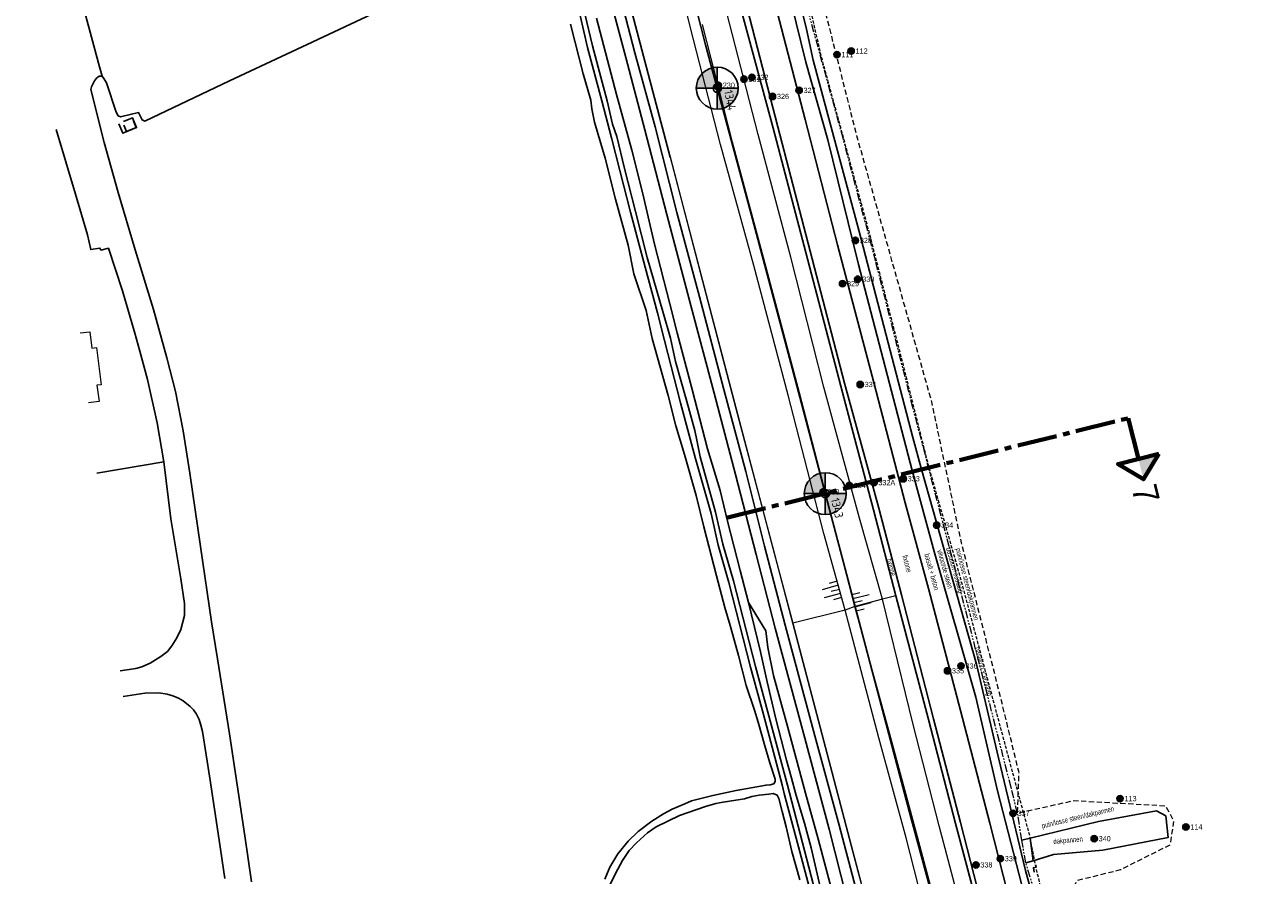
# Model space of a CAD drawing. Header units: metres. Extents: x 62183 to 64287, y 386037 to 390061.
# Tile 24 of 38: x 62442 to 62737, y 388363 to 388565. Entities that reach past the tile are written whole.
import ezdxf
from ezdxf.enums import TextEntityAlignment as Align

# ---------------------------------------------------------------- set-up
doc = ezdxf.new("R2010")
doc.units = ezdxf.units.M
for name, pattern in [('CENTER2', [28.575, 19.05, -3.175, 3.175, -3.175]), ('HIDDEN', [0.375, 0.25, -0.125]), ('PHANTOM2', [1.25, 0.625, -0.125, 0.125, -0.125, 0.125, -0.125])]:
    doc.linetypes.add(name, pattern=pattern)
doc.layers.get('0').update_dxf_attribs({"linetype": 'CONTINUOUS'})
for name, color, linetype in [('0 @ 0.5', 7, 'CONTINUOUS'), ('0 @ 1', 7, 'CONTINUOUS'), ('0 @ 5', 7, 'CONTINUOUS'), ('BS-BINNENKRUINLIJN-KPN', 253, 'CONTINUOUS'), ('BS-INSTEEK-SLOOT-KPN', 253, 'CONTINUOUS'), ('BS-OVERIG-KPN', 253, 'CONTINUOUS'), ('BS-SCHEIDINGSLIJN-TALUDBEKL', 253, 'CONTINUOUS'), ('BS-TEENSCHOT', 198, 'CONTINUOUS'), ('BS-VLAKAFSLUITING', 253, 'CONTINUOUS'), ('BS-WATERLIJN-KPN', 253, 'CONTINUOUS')]:
    doc.layers.add(name, color=color, linetype=linetype)
for name, color, linetype, lineweight in [('BS-BEBOUWING', 253, 'CONTINUOUS', 0), ('BS-Boorpunten', 253, 'CONTINUOUS', 25), ('BS-Boorpuntnummer', 253, 'CONTINUOUS', 25), ('BS-Dijkpaal', 2, 'CONTINUOUS', 25), ('BS-Dijkpaalnr', 6, 'CONTINUOUS', 25), ('BS-KANT-KREUKELBERM', 35, 'PHANTOM2', 0), ('BS-KRUINLIJN', 253, 'CONTINUOUS', 0), ('BS-OVERIGE-TEKSTEN', 253, 'CONTINUOUS', 0), ('BS-RASTER', 253, 'RASTER', 0), ('BS-TEENLIJN', 11, 'CONTINUOUS', 0), ('BS-TEENSCHOT-GECONSTRUEERD', 1, 'HIDDEN', 13), ('BS-TUSSENBERM', 253, 'CONTINUOUS', 0), ('BS-ZANDLIJN', 2, 'HIDDEN', 20), ('Plts-Dwarsprofiel', 5, 'CENTER2', 70)]:
    doc.layers.add(name, color=color, linetype=linetype, lineweight=lineweight)
doc.layers.add('THEORETISCHE_NULLIJN', color=125, linetype='CONTINUOUS', plot=False)
doc.styles.add('ISO', font='isocp.shx', dxfattribs={"height": 2.5})
doc.styles.add('StagCAD', font='StagCAD.ttf')
doc.linetypes.add('RASTER', pattern='A,3,-2,[200,RASTER,S=0.75,R=0,X=0,Y=0],-2,3', length=10)

# ---------------------------------------------------------------- blocks, each defined once
blk = doc.blocks.new('dijkpaal')
at = {"layer": 'BS-Dijkpaal'}
h = blk.add_hatch(color=256, dxfattribs=at)
h.paths.add_polyline_path([(0, 0), (0, 1, 0.414214), (-1, 0)])
h.paths.add_polyline_path([(1, 0), (0, 0), (0, -1, 0.414214)])
for p, q in [((0, -1), (0, 1)), ((-1, 0), (1, 0))]:
    blk.add_line(p, q, dxfattribs=at)
blk.add_circle((0, 0), 1, dxfattribs=at)
blk = doc.blocks.new('*U709')
at = {"layer": '0 @ 0.5', "xscale": 0.5, "yscale": 0.5, "zscale": 0.5}
blk.add_blockref('dijkpaal', (62632.553, 388453.444), dxfattribs=at)
at = {"layer": '0 @ 1'}
blk.add_blockref('dijkpaal', (62632.553, 388453.444), dxfattribs=at)
at = {"layer": '0 @ 5', "xscale": 5, "yscale": 5, "zscale": 5}
blk.add_blockref('dijkpaal', (62632.553, 388453.444), dxfattribs=at)
blk = doc.blocks.new('*U710')
at = {"layer": '0 @ 0.5', "xscale": 0.5, "yscale": 0.5, "zscale": 0.5}
blk.add_blockref('dijkpaal', (62606.814, 388550.078), dxfattribs=at)
at = {"layer": '0 @ 1'}
blk.add_blockref('dijkpaal', (62606.814, 388550.078), dxfattribs=at)
at = {"layer": '0 @ 5', "xscale": 5, "yscale": 5, "zscale": 5}
blk.add_blockref('dijkpaal', (62606.814, 388550.078), dxfattribs=at)
blk = doc.blocks.new('S03')
at = {"color": 0}
for p, q in [((-2.01, 0), (-2.01, -2.01)), ((-1, 0), (-1, -4.01)), ((0, 0), (0, -2.01)), ((1, 0), (1, -4.01)), ((2.01, 0), (2.01, -2.01))]:
    blk.add_line(p, q, dxfattribs=at)
blk = doc.blocks.new('S04')
at = {"color": 0}
for p, q in [((-1, 0), (-1, 4.01)), ((1, 0), (1, 4.01)), ((-2.01, 0), (-2.01, 2.01)), ((0, 0), (0, 2.01)), ((2.01, 0), (2.01, 2.01))]:
    blk.add_line(p, q, dxfattribs=at)
blk = doc.blocks.new('punt-boring')
at = {"layer": 'BS-Boorpunten'}
h = blk.add_hatch(color=8, dxfattribs=at)
h.dxf.hatch_style = 1
h.paths.add_polyline_path([(0.01, 1), (-0.87, -0.49), (0.86, -0.51)])
h = blk.add_hatch(color=1, dxfattribs=at)
h.dxf.hatch_style = 1
h.paths.add_polyline_path([(0.01, 1), (-0.87, -0.49), (0.86, -0.51)])
at = {"layer": 'BS-Boorpunten', "color": 8}
blk.add_lwpolyline([(0.01, 1), (-0.87, -0.49), (0.86, -0.51)], close=True, dxfattribs=at)
at = {"layer": 'BS-Boorpunten', "color": 1}
blk.add_lwpolyline([(0.01, 1), (-0.87, -0.49), (0.86, -0.51)], close=True, dxfattribs=at)
at = {"layer": 'BS-Boorpunten', "color": 8}
blk.add_circle((0, 0), 1, dxfattribs=at)
at = {"layer": 'BS-Boorpunten', "color": 1}
blk.add_circle((0, 0), 1, dxfattribs=at)
blk = doc.blocks.new('*U271', base_point=(62635.322, 388558.067))
at = {"layer": 'BS-Boorpunten', "xscale": 1.499999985, "yscale": 1.499999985, "zscale": 1.499999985}
blk.add_blockref('punt-boring', (62635.322, 388558.067), dxfattribs=at)
at = {"layer": 'BS-Boorpuntnummer', "linetype": 'ByBlock', "insert": (62637.442, 388558.067), "char_height": 2.5, "attachment_point": 4}
blk.add_mtext('111', dxfattribs=at)
blk = doc.blocks.new('*U272', base_point=(62638.704, 388558.912))
at = {"layer": 'BS-Boorpunten', "xscale": 1.499999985, "yscale": 1.499999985, "zscale": 1.499999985}
blk.add_blockref('punt-boring', (62638.704, 388558.912), dxfattribs=at)
at = {"layer": 'BS-Boorpuntnummer', "linetype": 'ByBlock', "insert": (62640.824, 388558.912), "char_height": 2.5, "attachment_point": 4}
blk.add_mtext('112', dxfattribs=at)
blk = doc.blocks.new('*U273', base_point=(62702.758, 388380.763))
at = {"layer": 'BS-Boorpunten', "xscale": 1.499999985, "yscale": 1.499999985, "zscale": 1.499999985}
blk.add_blockref('punt-boring', (62702.758, 388380.763), dxfattribs=at)
at = {"layer": 'BS-Boorpuntnummer', "linetype": 'ByBlock', "insert": (62704.878, 388380.763), "char_height": 2.5, "attachment_point": 4}
blk.add_mtext('113', dxfattribs=at)
blk = doc.blocks.new('*U274', base_point=(62718.434, 388374.028))
at = {"layer": 'BS-Boorpunten', "xscale": 1.499999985, "yscale": 1.499999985, "zscale": 1.499999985}
blk.add_blockref('punt-boring', (62718.434, 388374.028), dxfattribs=at)
at = {"layer": 'BS-Boorpuntnummer', "linetype": 'ByBlock', "insert": (62720.554, 388374.028), "char_height": 2.5, "attachment_point": 4}
blk.add_mtext('114', dxfattribs=at)
blk = doc.blocks.new('*U333', base_point=(62607.08, 388550.763))
at = {"layer": 'BS-Boorpunten', "xscale": 1.499999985, "yscale": 1.499999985, "zscale": 1.499999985}
blk.add_blockref('punt-boring', (62607.08, 388550.763), dxfattribs=at)
at = {"layer": 'BS-Boorpuntnummer', "linetype": 'ByBlock', "insert": (62609.2, 388550.763), "char_height": 2.5, "attachment_point": 4}
blk.add_mtext('230', dxfattribs=at)
blk = doc.blocks.new('*U334', base_point=(62613.182, 388552.226))
at = {"layer": 'BS-Boorpunten', "xscale": 1.499999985, "yscale": 1.499999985, "zscale": 1.499999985}
blk.add_blockref('punt-boring', (62613.182, 388552.226), dxfattribs=at)
at = {"layer": 'BS-Boorpuntnummer', "linetype": 'ByBlock', "insert": (62615.302, 388552.226), "char_height": 2.5, "attachment_point": 4}
blk.add_mtext('231', dxfattribs=at)
blk = doc.blocks.new('*U335', base_point=(62615.072, 388552.641))
at = {"layer": 'BS-Boorpunten', "xscale": 1.499999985, "yscale": 1.499999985, "zscale": 1.499999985}
blk.add_blockref('punt-boring', (62615.072, 388552.641), dxfattribs=at)
at = {"layer": 'BS-Boorpuntnummer', "linetype": 'ByBlock', "insert": (62617.192, 388552.641), "char_height": 2.5, "attachment_point": 4}
blk.add_mtext('232', dxfattribs=at)
blk = doc.blocks.new('*U336', base_point=(62632.003, 388453.83))
at = {"layer": 'BS-Boorpunten', "xscale": 1.499999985, "yscale": 1.499999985, "zscale": 1.499999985}
blk.add_blockref('punt-boring', (62632.003, 388453.83), dxfattribs=at)
at = {"layer": 'BS-Boorpuntnummer', "linetype": 'ByBlock', "insert": (62634.123, 388453.83), "char_height": 2.5, "attachment_point": 4}
blk.add_mtext('233', dxfattribs=at)
blk = doc.blocks.new('*U337', base_point=(62638.277, 388455.378))
at = {"layer": 'BS-Boorpunten', "xscale": 1.499999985, "yscale": 1.499999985, "zscale": 1.499999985}
blk.add_blockref('punt-boring', (62638.277, 388455.378), dxfattribs=at)
at = {"layer": 'BS-Boorpuntnummer', "linetype": 'ByBlock', "insert": (62640.397, 388455.378), "char_height": 2.5, "attachment_point": 4}
blk.add_mtext('234', dxfattribs=at)
blk = doc.blocks.new('*U519', base_point=(62619.979, 388548.094))
at = {"layer": 'BS-Boorpunten', "xscale": 1.499999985, "yscale": 1.499999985, "zscale": 1.499999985}
blk.add_blockref('punt-boring', (62619.979, 388548.094), dxfattribs=at)
at = {"layer": 'BS-Boorpuntnummer', "linetype": 'ByBlock', "insert": (62622.099, 388548.094), "char_height": 2.5, "attachment_point": 4}
blk.add_mtext('326', dxfattribs=at)
blk = doc.blocks.new('*U520', base_point=(62626.316, 388549.54))
at = {"layer": 'BS-Boorpunten', "xscale": 1.499999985, "yscale": 1.499999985, "zscale": 1.499999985}
blk.add_blockref('punt-boring', (62626.316, 388549.54), dxfattribs=at)
at = {"layer": 'BS-Boorpuntnummer', "linetype": 'ByBlock', "insert": (62628.436, 388549.54), "char_height": 2.5, "attachment_point": 4}
blk.add_mtext('327', dxfattribs=at)
blk = doc.blocks.new('*U521', base_point=(62639.729, 388513.776))
at = {"layer": 'BS-Boorpunten', "xscale": 1.499999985, "yscale": 1.499999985, "zscale": 1.499999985}
blk.add_blockref('punt-boring', (62639.729, 388513.776), dxfattribs=at)
at = {"layer": 'BS-Boorpuntnummer', "linetype": 'ByBlock', "insert": (62641.849, 388513.776), "char_height": 2.5, "attachment_point": 4}
blk.add_mtext('328', dxfattribs=at)
blk = doc.blocks.new('*U522', base_point=(62636.658, 388503.488))
at = {"layer": 'BS-Boorpunten', "xscale": 1.499999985, "yscale": 1.499999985, "zscale": 1.499999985}
blk.add_blockref('punt-boring', (62636.658, 388503.488), dxfattribs=at)
at = {"layer": 'BS-Boorpuntnummer', "linetype": 'ByBlock', "insert": (62638.778, 388503.488), "char_height": 2.5, "attachment_point": 4}
blk.add_mtext('329', dxfattribs=at)
blk = doc.blocks.new('*U523', base_point=(62640.286, 388504.541))
at = {"layer": 'BS-Boorpunten', "xscale": 1.499999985, "yscale": 1.499999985, "zscale": 1.499999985}
blk.add_blockref('punt-boring', (62640.286, 388504.541), dxfattribs=at)
at = {"layer": 'BS-Boorpuntnummer', "linetype": 'ByBlock', "insert": (62642.406, 388504.541), "char_height": 2.5, "attachment_point": 4}
blk.add_mtext('330', dxfattribs=at)
blk = doc.blocks.new('*U524', base_point=(62640.867, 388479.451))
at = {"layer": 'BS-Boorpunten', "xscale": 1.499999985, "yscale": 1.499999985, "zscale": 1.499999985}
blk.add_blockref('punt-boring', (62640.867, 388479.451), dxfattribs=at)
at = {"layer": 'BS-Boorpuntnummer', "linetype": 'ByBlock', "insert": (62642.987, 388479.451), "char_height": 2.5, "attachment_point": 4}
blk.add_mtext('331', dxfattribs=at)
blk = doc.blocks.new('*U525', base_point=(62644.122, 388456.05))
at = {"layer": 'BS-Boorpunten', "xscale": 1.499999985, "yscale": 1.499999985, "zscale": 1.499999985}
blk.add_blockref('punt-boring', (62644.122, 388456.05), dxfattribs=at)
at = {"layer": 'BS-Boorpuntnummer', "linetype": 'ByBlock', "insert": (62646.242, 388456.05), "char_height": 2.5, "attachment_point": 4}
blk.add_mtext('332', dxfattribs=at)
blk = doc.blocks.new('*U526', base_point=(62644.122, 388456.05))
at = {"layer": 'BS-Boorpunten', "xscale": 1.499999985, "yscale": 1.499999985, "zscale": 1.499999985}
blk.add_blockref('punt-boring', (62644.122, 388456.05), dxfattribs=at)
at = {"layer": 'BS-Boorpuntnummer', "linetype": 'ByBlock', "insert": (62646.242, 388456.05), "char_height": 2.5, "attachment_point": 4}
blk.add_mtext('332A', dxfattribs=at)
blk = doc.blocks.new('*U527', base_point=(62651.109, 388456.987))
at = {"layer": 'BS-Boorpunten', "xscale": 1.499999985, "yscale": 1.499999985, "zscale": 1.499999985}
blk.add_blockref('punt-boring', (62651.109, 388456.987), dxfattribs=at)
at = {"layer": 'BS-Boorpuntnummer', "linetype": 'ByBlock', "insert": (62653.229, 388456.987), "char_height": 2.5, "attachment_point": 4}
blk.add_mtext('333', dxfattribs=at)
blk = doc.blocks.new('*U528', base_point=(62659.067, 388445.945))
at = {"layer": 'BS-Boorpunten', "xscale": 1.499999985, "yscale": 1.499999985, "zscale": 1.499999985}
blk.add_blockref('punt-boring', (62659.067, 388445.945), dxfattribs=at)
at = {"layer": 'BS-Boorpuntnummer', "linetype": 'ByBlock', "insert": (62661.187, 388445.945), "char_height": 2.5, "attachment_point": 4}
blk.add_mtext('334', dxfattribs=at)
blk = doc.blocks.new('*U529', base_point=(62661.662, 388411.224))
at = {"layer": 'BS-Boorpunten', "xscale": 1.499999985, "yscale": 1.499999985, "zscale": 1.499999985}
blk.add_blockref('punt-boring', (62661.662, 388411.224), dxfattribs=at)
at = {"layer": 'BS-Boorpuntnummer', "linetype": 'ByBlock', "insert": (62663.782, 388411.224), "char_height": 2.5, "attachment_point": 4}
blk.add_mtext('335', dxfattribs=at)
blk = doc.blocks.new('*U530', base_point=(62664.88, 388412.381))
at = {"layer": 'BS-Boorpunten', "xscale": 1.499999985, "yscale": 1.499999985, "zscale": 1.499999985}
blk.add_blockref('punt-boring', (62664.88, 388412.381), dxfattribs=at)
at = {"layer": 'BS-Boorpuntnummer', "linetype": 'ByBlock', "insert": (62667, 388412.381), "char_height": 2.5, "attachment_point": 4}
blk.add_mtext('336', dxfattribs=at)
blk = doc.blocks.new('*U531', base_point=(62677.277, 388377.271))
at = {"layer": 'BS-Boorpunten', "xscale": 1.499999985, "yscale": 1.499999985, "zscale": 1.499999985}
blk.add_blockref('punt-boring', (62677.277, 388377.271), dxfattribs=at)
at = {"layer": 'BS-Boorpuntnummer', "linetype": 'ByBlock', "insert": (62679.397, 388377.271), "char_height": 2.5, "attachment_point": 4}
blk.add_mtext('337', dxfattribs=at)
blk = doc.blocks.new('*U532', base_point=(62668.425, 388364.978))
at = {"layer": 'BS-Boorpunten', "xscale": 1.499999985, "yscale": 1.499999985, "zscale": 1.499999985}
blk.add_blockref('punt-boring', (62668.425, 388364.978), dxfattribs=at)
at = {"layer": 'BS-Boorpuntnummer', "linetype": 'ByBlock', "insert": (62670.545, 388364.978), "char_height": 2.5, "attachment_point": 4}
blk.add_mtext('338', dxfattribs=at)
blk = doc.blocks.new('*U533', base_point=(62674.238, 388366.453))
at = {"layer": 'BS-Boorpunten', "xscale": 1.499999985, "yscale": 1.499999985, "zscale": 1.499999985}
blk.add_blockref('punt-boring', (62674.238, 388366.453), dxfattribs=at)
at = {"layer": 'BS-Boorpuntnummer', "linetype": 'ByBlock', "insert": (62676.358, 388366.453), "char_height": 2.5, "attachment_point": 4}
blk.add_mtext('339', dxfattribs=at)
blk = doc.blocks.new('*U534', base_point=(62696.603, 388371.218))
at = {"layer": 'BS-Boorpunten', "xscale": 1.499999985, "yscale": 1.499999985, "zscale": 1.499999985}
blk.add_blockref('punt-boring', (62696.603, 388371.218), dxfattribs=at)
at = {"layer": 'BS-Boorpuntnummer', "linetype": 'ByBlock', "insert": (62698.723, 388371.218), "char_height": 2.5, "attachment_point": 4}
blk.add_mtext('340', dxfattribs=at)
blk = doc.blocks.new('A$C58CE76E8')
at = {"layer": 'BS-Boorpunten', "xscale": 0.5, "yscale": 0.5, "zscale": 0.5}
for name, p in [('*U271', (62635.322, 388558.067)), ('*U272', (62638.704, 388558.912)), ('*U334', (62613.182, 388552.226)), ('*U335', (62615.072, 388552.641)), ('*U333', (62607.08, 388550.763)), ('*U520', (62626.316, 388549.54)), ('*U519', (62619.979, 388548.094)), ('*U521', (62639.729, 388513.776)), ('*U523', (62640.286, 388504.541)), ('*U522', (62636.658, 388503.488)), ('*U524', (62640.867, 388479.451)), ('*U337', (62638.277, 388455.378)), ('*U525', (62644.122, 388456.05)), ('*U526', (62644.122, 388456.05)), ('*U527', (62651.109, 388456.987)), ('*U336', (62632.003, 388453.83)), ('*U528', (62659.067, 388445.945)), ('*U529', (62661.662, 388411.224)), ('*U530', (62664.88, 388412.381)), ('*U273', (62702.758, 388380.763)), ('*U531', (62677.277, 388377.271)), ('*U274', (62718.434, 388374.028)), ('*U534', (62696.603, 388371.218)), ('*U533', (62674.238, 388366.453)), ('*U532', (62668.425, 388364.978))]:
    blk.add_blockref(name, p, dxfattribs=at)
at = {"layer": 'BS-Boorpunten', "color": 253, "xscale": 0.5, "yscale": 0.5, "zscale": 0.5}
for name, p in [('*U271', (62635.322, 388558.067)), ('*U271', (62635.322, 388558.067)), ('*U271', (62635.322, 388558.067)), ('*U272', (62638.704, 388558.912)), ('*U272', (62638.704, 388558.912)), ('*U272', (62638.704, 388558.912)), ('*U334', (62613.182, 388552.226)), ('*U334', (62613.182, 388552.226)), ('*U334', (62613.182, 388552.226)), ('*U335', (62615.072, 388552.641)), ('*U335', (62615.072, 388552.641)), ('*U335', (62615.072, 388552.641)), ('*U333', (62607.08, 388550.763)), ('*U333', (62607.08, 388550.763)), ('*U333', (62607.08, 388550.763)), ('*U520', (62626.316, 388549.54)), ('*U520', (62626.316, 388549.54)), ('*U520', (62626.316, 388549.54)), ('*U519', (62619.979, 388548.094)), ('*U519', (62619.979, 388548.094)), ('*U519', (62619.979, 388548.094)), ('*U521', (62639.729, 388513.776)), ('*U521', (62639.729, 388513.776)), ('*U521', (62639.729, 388513.776)), ('*U523', (62640.286, 388504.541)), ('*U523', (62640.286, 388504.541)), ('*U523', (62640.286, 388504.541)), ('*U522', (62636.658, 388503.488)), ('*U522', (62636.658, 388503.488)), ('*U522', (62636.658, 388503.488)), ('*U524', (62640.867, 388479.451)), ('*U524', (62640.867, 388479.451)), ('*U524', (62640.867, 388479.451)), ('*U337', (62638.277, 388455.378)), ('*U337', (62638.277, 388455.378)), ('*U337', (62638.277, 388455.378)), ('*U525', (62644.122, 388456.05)), ('*U526', (62644.122, 388456.05)), ('*U525', (62644.122, 388456.05)), ('*U526', (62644.122, 388456.05)), ('*U525', (62644.122, 388456.05)), ('*U526', (62644.122, 388456.05)), ('*U527', (62651.109, 388456.987)), ('*U527', (62651.109, 388456.987)), ('*U527', (62651.109, 388456.987)), ('*U336', (62632.003, 388453.83)), ('*U336', (62632.003, 388453.83)), ('*U336', (62632.003, 388453.83)), ('*U528', (62659.067, 388445.945)), ('*U528', (62659.067, 388445.945)), ('*U528', (62659.067, 388445.945)), ('*U529', (62661.662, 388411.224)), ('*U529', (62661.662, 388411.224)), ('*U529', (62661.662, 388411.224)), ('*U530', (62664.88, 388412.381)), ('*U530', (62664.88, 388412.381)), ('*U530', (62664.88, 388412.381)), ('*U273', (62702.758, 388380.763)), ('*U273', (62702.758, 388380.763)), ('*U273', (62702.758, 388380.763)), ('*U531', (62677.277, 388377.271)), ('*U531', (62677.277, 388377.271)), ('*U531', (62677.277, 388377.271)), ('*U274', (62718.434, 388374.028)), ('*U274', (62718.434, 388374.028)), ('*U274', (62718.434, 388374.028)), ('*U534', (62696.603, 388371.218)), ('*U534', (62696.603, 388371.218)), ('*U534', (62696.603, 388371.218)), ('*U533', (62674.238, 388366.453)), ('*U533', (62674.238, 388366.453)), ('*U533', (62674.238, 388366.453)), ('*U532', (62668.425, 388364.978)), ('*U532', (62668.425, 388364.978)), ('*U532', (62668.425, 388364.978))]:
    blk.add_blockref(name, p, dxfattribs=at)
at = {"layer": 'BS-Boorpuntnummer', "color": 8, "xscale": 0.7499999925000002, "yscale": 0.7499999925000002, "zscale": 0.7499999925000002}
for p in [(62635.322, 388558.067), (62638.704, 388558.912), (62613.182, 388552.226), (62615.072, 388552.641), (62607.08, 388550.763), (62626.316, 388549.54), (62619.979, 388548.094), (62639.729, 388513.776), (62640.286, 388504.541), (62636.658, 388503.488), (62640.867, 388479.451), (62638.277, 388455.378), (62644.122, 388456.05), (62644.122, 388456.05), (62651.109, 388456.987), (62632.003, 388453.83), (62659.067, 388445.945), (62661.662, 388411.224), (62664.88, 388412.381), (62702.758, 388380.763), (62677.277, 388377.271), (62718.434, 388374.028), (62696.603, 388371.218), (62674.238, 388366.453), (62668.425, 388364.978)]:
    blk.add_blockref('punt-boring', p, dxfattribs=at)
at = {"layer": 'BS-Boorpuntnummer', "color": 8, "char_height": 1.25, "attachment_point": 4}
for s, insert in [('111', (62636.382, 388558.067)), ('112', (62639.764, 388558.912)), ('231', (62614.242, 388552.226)), ('232', (62616.132, 388552.641)), ('230', (62608.14, 388550.763)), ('327', (62627.376, 388549.54)), ('326', (62621.039, 388548.094)), ('328', (62640.789, 388513.776)), ('330', (62641.346, 388504.541)), ('329', (62637.718, 388503.488)), ('331', (62641.927, 388479.451)), ('234', (62639.337, 388455.378)), ('332A', (62645.182, 388456.05)), ('332', (62645.182, 388456.05)), ('333', (62652.169, 388456.987)), ('233', (62633.063, 388453.83)), ('334', (62660.127, 388445.945)), ('335', (62662.722, 388411.224)), ('336', (62665.94, 388412.381)), ('113', (62703.818, 388380.763)), ('337', (62678.337, 388377.271)), ('114', (62719.494, 388374.028)), ('340', (62697.663, 388371.218)), ('339', (62675.298, 388366.453)), ('338', (62669.485, 388364.978))]:
    blk.add_mtext(s, dxfattribs=dict(at, insert=insert))

msp = doc.modelspace()

# ---------------------------------------------------------------- linework, layer by layer
at = {"layer": 'BS-BEBOUWING'}
msp.add_lwpolyline([(62455.11, 388491.74), (62457.37, 388492.04), (62457.89, 388488.15), (62458.93, 388488.28), (62460.1, 388479.41), (62459.07, 388479.27), (62459.58, 388475.38), (62457.08, 388475.05)], dxfattribs=at)
at = {"layer": 'BS-BINNENKRUINLIJN-KPN'}
msp.add_lwpolyline([(62614.25, 388427.52), (62618.35, 388420.73), (62618.85, 388416.77), (62620.19, 388410.13), (62623.6, 388397.73), (62627.83, 388382.06), (62630.92, 388370.91), (62633.97, 388359.54), (62636.21, 388350.84), (62638.29, 388342.47), (62640.89, 388333.49), (62642.31, 388327.72)], dxfattribs=at)
at = {"layer": 'BS-INSTEEK-SLOOT-KPN'}
for points in [[(62580.01, 388361.61), (62581.25, 388364.47), (62583.15, 388367.65), (62585.63, 388370.61), (62587.98, 388372.93), (62591.23, 388375.38), (62594.03, 388377.15), (62596.04, 388378.28), (62599.07, 388379.52), (62600.72, 388380.23), (62605.77, 388381.53), (62611.31, 388382.72), (62618.44, 388384.01), (62619.42, 388384.09), (62620.26, 388384.29), (62620.65, 388384.85), (62620.65, 388385.37), (62619.35, 388389.28), (62618.14, 388393.36), (62616.58, 388399.03), (62615.68, 388401.82), (62613.73, 388407.72), (62611.88, 388414.89), (62610.82, 388418.62), (62609.88, 388422.01), (62608.61, 388426.28), (62606.66, 388433.88), (62603.59, 388445.52), (62601.82, 388453), (62599.05, 388462.77), (62596.94, 388469.61), (62595.16, 388476.82), (62591.32, 388490.4), (62589.87, 388497.09), (62586.94, 388505.86), (62585.6, 388512.67), (62582.56, 388523.61), (62580.16, 388533.36), (62577.56, 388541.93), (62576.96, 388545.14), (62576.67, 388547.22), (62574.89, 388553.51), (62571.88, 388565.36)], [(62578.02, 388566.78), (62582.82, 388548.56), (62586.48, 388535.31), (62589.09, 388524.88), (62591.89, 388512.88), (62595.56, 388498.7), (62597.29, 388491.77), (62600.82, 388478.29), (62604.5, 388464.1), (62607.5, 388454.18), (62609.23, 388446.91), (62612.31, 388435.12), (62614.25, 388427.52), (62617.08, 388415.76), (62618.72, 388408.61), (62620.79, 388399.79), (62623.28, 388389.95), (62624.44, 388385.96), (62625.63, 388381.51), (62627.56, 388374.9), (62629.18, 388369.04), (62631.77, 388357.7)], [(62626.46, 388361.42), (62624.55, 388368.2), (62623.21, 388374.08), (62622.28, 388377.68), (62621.48, 388380.78), (62621.11, 388381.61), (62620.17, 388382), (62619.1, 388381.84), (62616.84, 388381.59), (62615.04, 388381.27), (62613.32, 388380.72), (62609.72, 388380.16), (62608.2, 388379.94), (62606.44, 388379.61), (62604.01, 388378.92), (62601.92, 388378.15), (62597.84, 388376.73), (62592.23, 388374.04), (62590.18, 388372.61), (62587.6, 388370.22), (62585.86, 388368.39), (62584.25, 388366.04), (62582.6, 388362.95), (62580.98, 388359.69)]]:
    msp.add_lwpolyline(points, dxfattribs=at)
at = {"layer": 'BS-KANT-KREUKELBERM', "ltscale": 3}
msp.add_lwpolyline([(62748.42, 388172.76), (62733.23, 388183.9), (62724.75, 388195.58), (62720.11, 388205.62), (62721.13, 388205.76), (62717, 388225.55), (62711.17, 388250.16), (62705.46, 388268.34), (62703.2, 388276.06), (62701.87, 388285.1), (62693.91, 388318.28), (62684.61, 388351.25), (62680.32, 388365.46), (62679.36, 388370.88), (62678.34, 388377.27), (62676.81, 388383.44), (62671.17, 388405.51), (62662.07, 388440.84), (62653.4, 388474), (62644.57, 388508.74), (62636.79, 388538.12), (62627.21, 388573.02)], dxfattribs=at)
at = {"layer": 'BS-KRUINLIJN'}
for points in [[(62770.17, 388127.7), (62741.9, 388145.53), (62730.54, 388152.23), (62714.48, 388166.16), (62713.31, 388167.78), (62701.75, 388184.35), (62696.35, 388198.82), (62690.56, 388221.83), (62683.53, 388248.68), (62677.09, 388273.25), (62667.81, 388308.21), (62659.63, 388340.91), (62651.83, 388371.46), (62645.27, 388395.28), (62637.27, 388425.72), (62632.24, 388443.92), (62623.72, 388476.89), (62615.56, 388507.79), (62607.57, 388536.63), (62600.44, 388564.42), (62594.72, 388587.76)], [(62771.63, 388130.47), (62744.3, 388146.77), (62732.02, 388154.58), (62716.66, 388168.04), (62715.68, 388169.48), (62704.83, 388185.52), (62699.68, 388199.83), (62693.69, 388222.17), (62686.63, 388249.58), (62680.03, 388273.75), (62671.03, 388309.23), (62662.61, 388341.29), (62654.52, 388371.64), (62647.91, 388396.16), (62639.58, 388426.58), (62634.73, 388445.35), (62626.38, 388477.48), (62618.15, 388508.5), (62610.48, 388537.2), (62603.3, 388565.25)]]:
    msp.add_lwpolyline(points, dxfattribs=at)
at = {"layer": 'BS-OVERIG-KPN'}
for points in [[(62465.02, 388543.29), (62469, 388544.27), (62469.84, 388542.49), (62470.51, 388542.24), (62490.63, 388551.85), (62509.17, 388560.49), (62525.93, 388568.33), (62539.12, 388574.8), (62536.3, 388581.13), (62532.65, 388588.59), (62524.9, 388603.03), (62524.1, 388604.89), (62523.74, 388605.78), (62523.71, 388606.77), (62524.02, 388607.63), (62534.45, 388612.82), (62536.1, 388613.63), (62546.39, 388618.53), (62542.97, 388625.97), (62537.73, 388637.73), (62532.79, 388649.41), (62527.26, 388660.83), (62518.29, 388676.93)], [(62441.88, 388603.87), (62445.57, 388591.24), (62450.01, 388576.03), (62454.75, 388573.52), (62459.65, 388555.15), (62460.33, 388552.93), (62459.57, 388552.94), (62458.95, 388552.42), (62458.49, 388551.84), (62457.81, 388550.4), (62457.62, 388549.74)], [(62647.88, 388328.48), (62646.23, 388335.06), (62643.03, 388346.83), (62640.16, 388358.16), (62635.83, 388374.47), (62630.09, 388395.74), (62623.01, 388422.09), (62618.11, 388440.92), (62613.64, 388458.73), (62608.36, 388478.27), (62602.56, 388500.37), (62597.16, 388520.47), (62592.01, 388540.84), (62587.22, 388558.46), (62581.78, 388579.36)], [(62645.36, 388328.14), (62643.76, 388334.38), (62640.6, 388346.1), (62637.59, 388357.18), (62633.44, 388373.46), (62627.68, 388395.15), (62620.6, 388421.4), (62616.09, 388438.98), (62611.15, 388458.04), (62606.09, 388477.38), (62600.22, 388499.45), (62594.78, 388519.93), (62589.57, 388540.16), (62585.04, 388557.38), (62579.44, 388578.57)], [(62465.02, 388543.29), (62464.71, 388543.26), (62464.12, 388543.48), (62463.64, 388544.35), (62461.32, 388551.36), (62460.71, 388552.34), (62460.33, 388552.93)], [(62495.86, 388360.96), (62494.26, 388371.92), (62490.68, 388396.19), (62487.81, 388414.1), (62486.38, 388422.91), (62483.74, 388440.89), (62481.16, 388458.35), (62479.57, 388468.42), (62477.75, 388477.82), (62475.74, 388485.83), (62472.56, 388497.32), (62468.17, 388511.53), (62464.16, 388525.24), (62460.76, 388537.09), (62457.62, 388549.74)], [(62465.43, 388542.12), (62467.53, 388543.01), (62468.51, 388540.69), (62465.25, 388539.31), (62464.27, 388541.59)], [(62467.81, 388542.19), (62468.41, 388540.68), (62466.09, 388539.75), (62465.48, 388541.26)], [(62464.61, 388411.21), (62468.32, 388411.78), (62469.79, 388412.17), (62471.78, 388413.09), (62474.32, 388414.61), (62475.85, 388415.86), (62476.91, 388417.22), (62478.13, 388419.08), (62479.08, 388421.07), (62479.89, 388424.42), (62479.92, 388427.29), (62479.07, 388433.18), (62476.69, 388447.45), (62474.98, 388461.06), (62473.44, 388470.33), (62471.1, 388480.67), (62469.3, 388487.38), (62468.06, 388491.67), (62465.15, 388501.78), (62461.82, 388511.91), (62460, 388511.48), (62459.79, 388511.97), (62457.6, 388511.61), (62456.84, 388515.11), (62453.95, 388524.81), (62449.39, 388540.21)], [(62474.98, 388461.06), (62459.05, 388458.34)], [(62489.53, 388361.73), (62488.21, 388370.9), (62485.93, 388385.66), (62484.21, 388396.75), (62483.85, 388398.26), (62483.41, 388399.62), (62482.8, 388400.86), (62482.05, 388401.95), (62481.3, 388402.76), (62479.57, 388404.04), (62478.46, 388404.68), (62477.18, 388405.24), (62475.77, 388405.69), (62473.82, 388405.97), (62470.5, 388405.91), (62465.33, 388405.14)]]:
    msp.add_lwpolyline(points, dxfattribs=at)
at = {"layer": 'BS-RASTER', "flags": 128}
for points in [[(62726.67, 388146.31), (62722.16, 388149.94), (62715.62, 388155.68), (62708.28, 388163.23), (62698.95, 388174.9), (62690.74, 388188.21), (62684.02, 388202.22), (62678.51, 388218.62), (62671.41, 388245.48), (62663.99, 388273.59), (62655.78, 388304.79), (62647.25, 388337.37), (62638.71, 388369.72), (62633, 388391.43), (62624.85, 388422.61), (62620.11, 388440.45), (62611.36, 388473.69), (62603.29, 388504.28), (62595.66, 388533.6), (62587.8, 388563.42), (62581.55, 388587.13), (62576.39, 388606.81), (62570.3, 388625.79), (62562.93, 388645.22), (62554.53, 388664.55), (62545.4, 388682.56), (62535.1, 388700.8), (62525.11, 388716.65), (62508.66, 388741.23), (62494.26, 388762.55), (62485.3, 388775.62)], [(62736.85, 388162.54), (62726.69, 388171.02), (62718.64, 388181.33), (62712.24, 388192.79), (62708.68, 388203.25), (62703.16, 388224.36), (62695.92, 388252), (62688.72, 388279.45), (62680.25, 388311.5), (62671.87, 388343.83), (62663.62, 388374.88), (62657.15, 388399.62), (62649.39, 388429.09), (62646.17, 388428.27), (62639.58, 388426.58), (62637.27, 388425.72), (62624.83, 388422.6)]]:
    msp.add_lwpolyline(points, dxfattribs=at)
at = {"layer": 'BS-SCHEIDINGSLIJN-TALUDBEKL'}
for points in [[(62595.64, 388533.59), (62587.78, 388563.42), (62581.53, 388587.12), (62576.37, 388606.8), (62570.28, 388625.78), (62562.91, 388645.21), (62554.51, 388664.54), (62545.39, 388682.55), (62535.08, 388700.79), (62525.09, 388716.64), (62508.64, 388741.22), (62494.25, 388762.53), (62485.28, 388775.61), (62481.71, 388780.95), (62476.28, 388788.18), (62476.19, 388790.6), (62482.65, 388782.44), (62487.35, 388777.07), (62504.9, 388756.54), (62516.22, 388743.95), (62526.25, 388732.58), (62533.32, 388724.46), (62542.24, 388714.11)], [(62721.85, 388205.93), (62719.84, 388213.37), (62715.04, 388232.26), (62708.34, 388257.76), (62699.49, 388291.96), (62690.74, 388325.38), (62680.25, 388363.66), (62673.78, 388390.49), (62668.59, 388412.8), (62655.41, 388459.51), (62653.44, 388466.84), (62640.62, 388515.93), (62629.69, 388556.77), (62628.09, 388564.15), (62621.17, 388592.36), (62616.02, 388612.27), (62604.16, 388654.44), (62600.24, 388670.04), (62596.46, 388685.27)], [(62810.51, 388135.01), (62777.8, 388153.84), (62752.21, 388168.77), (62747.62, 388171.55), (62747.52, 388171.61), (62744.47, 388173.86), (62732.93, 388183.47), (62725, 388193.82), (62723.98, 388195.55), (62719.66, 388205.48), (62714.85, 388224.37), (62708.15, 388249.86), (62699.31, 388284.07), (62690.56, 388317.49), (62681.91, 388350.28), (62673.6, 388382.6), (62668.41, 388404.91), (62658.47, 388439.68), (62653.25, 388458.95), (62640.44, 388508.04), (62633.17, 388537.73), (62627.91, 388556.26), (62620.99, 388584.47)], [(62612.54, 388568.76), (62620.11, 388540.56), (62627.91, 388510.92), (62636.26, 388479.06), (62644.04, 388449.6), (62649.39, 388429.09), (62657.13, 388399.61), (62663.6, 388374.87), (62671.85, 388343.82), (62680.23, 388311.49), (62688.7, 388279.45), (62695.9, 388251.99), (62703.14, 388224.36), (62708.66, 388203.24), (62712.22, 388192.78), (62718.62, 388181.32), (62723.49, 388175.08), (62726.67, 388171.01), (62736.83, 388162.53), (62739.92, 388160.48), (62771.33, 388142.14), (62802.26, 388124.12)], [(62803.33, 388125.32), (62771.87, 388143.61), (62746.55, 388158.42), (62740.76, 388161.49), (62737.5, 388163.22), (62727.43, 388171.66), (62719.41, 388182.19), (62713.19, 388192.75), (62709.63, 388203.6), (62703.88, 388224.51), (62696.73, 388252.28), (62689.06, 388283.56), (62680.63, 388313.62), (62672.69, 388344.07), (62664.76, 388375.12), (62658.36, 388399.8), (62650.68, 388429.36), (62645.3, 388449.96), (62637.13, 388479.75), (62628.94, 388511.2), (62621.26, 388540.85), (62613.95, 388569.1)], [(62808.82, 388132.22), (62776.17, 388151.02), (62750.49, 388166.01), (62745.59, 388168.44), (62742.19, 388170.95), (62730.25, 388180.9), (62721.82, 388191.89), (62715.94, 388204.5), (62710.41, 388225.89), (62703.33, 388253.32), (62696.08, 388280.62), (62688.1, 388311.91), (62679.17, 388345.58), (62671.75, 388374.89), (62664.79, 388401.8), (62657.14, 388430.82), (62651.54, 388451.22), (62643.74, 388481.43), (62635.46, 388512.73), (62627.79, 388542.58), (62620.62, 388570.1)], [(62681.35, 388371.36), (62697.6, 388375.3), (62711.41, 388377.86), (62713.68, 388376.67), (62714.24, 388371.52), (62698.64, 388368.46), (62686.93, 388367.43), (62682.03, 388365.97)], [(62679.36, 388370.88), (62681.35, 388371.36)], [(62682.03, 388365.97), (62680.32, 388365.46)]]:
    msp.add_lwpolyline(points, dxfattribs=at)
at = {"layer": 'BS-TEENLIJN'}
msp.add_lwpolyline([(62595.64, 388533.59), (62603.27, 388504.27), (62611.34, 388473.69), (62620.09, 388440.44), (62624.83, 388422.6), (62632.98, 388391.43), (62638.69, 388369.71), (62647.23, 388337.36), (62650.39, 388328.55), (62656.58, 388304.69), (62664.73, 388273.79), (62672.03, 388245.95), (62678.41, 388221.12), (62684.2, 388202.86), (62691.28, 388188.52), (62699.81, 388174.66), (62708.65, 388163.48), (62716.02, 388156.1), (62722.55, 388150.35), (62726.98, 388146.81), (62732.96, 388141.74), (62744.73, 388132.4)], dxfattribs=at)
at = {"layer": 'BS-TEENSCHOT'}
msp.add_lwpolyline([(62682.31, 388363.24), (62682.12, 388364.29), (62682.74, 388364.43), (62682.59, 388364.97)], dxfattribs=at)
at = {"layer": 'BS-TEENSCHOT-GECONSTRUEERD', "ltscale": 3, "flags": 128}
msp.add_lwpolyline([(62724.37, 388206.54), (62717.87, 388228.52), (62707.38, 388266.96), (62704.21, 388280.12), (62695.24, 388315.48), (62686.78, 388347.69), (62682.75, 388364.34), (62681.25, 388371.97), (62672.9, 388402.96), (62664.79, 388433.31), (62657.19, 388459.98), (62651.15, 388484.04), (62643.18, 388515.16), (62631.7, 388557.33), (62628.37, 388571.74), (62622.46, 388596), (62614.92, 388625.13), (62606.96, 388655.45), (62602.44, 388671.91), (62597.55, 388683.5), (62588.6, 388697.98), (62585.3, 388703.13), (62579.7, 388712.37), (62565.84, 388733.14), (62555.71, 388749.1), (62529.34, 388784.95), (62527.24, 388788.09), (62518.92, 388800.46), (62500.14, 388831.94), (62496.35, 388837.71), (62497.83, 388838.68), (62477.82, 388871.1)], dxfattribs=at)
at = {"layer": 'BS-TUSSENBERM'}
msp.add_lwpolyline([(62775.32, 388137.04), (62748.1, 388152.93), (62735.5, 388160.22), (62721.19, 388172.69), (62720.85, 388173.18), (62710.72, 388187.72), (62705.11, 388201.71), (62699.63, 388223.57), (62692.1, 388251.04), (62685.54, 388278.67), (62676.72, 388310.73), (62668, 388342.78), (62659.71, 388374.3), (62653.48, 388398.46), (62646.17, 388428.27), (62640.67, 388447.57), (62632.2, 388478.83), (62624.34, 388509.79), (62616.58, 388539.04), (62609.02, 388568.31)], dxfattribs=at)
at = {"layer": 'BS-VLAKAFSLUITING'}
msp.add_lwpolyline([(62682.03, 388365.97), (62681.35, 388371.36)], dxfattribs=at)
at = {"layer": 'BS-WATERLIJN-KPN'}
for points in [[(62629.69, 388356.17), (62626.46, 388368.1), (62622.76, 388381.97), (62622.29, 388384.07), (62617.86, 388400.81), (62614.73, 388412.12), (62609.54, 388432.28), (62607.07, 388441.16), (62605.34, 388448.69), (62601.54, 388462.04), (62598.06, 388475.06), (62594.22, 388489.95), (62592.6, 388496.56), (62589.1, 388509.46), (62586.15, 388520.54), (62583.64, 388530.47), (62581.59, 388538.21), (62579.34, 388547.04), (62575.88, 388559.77), (62574.14, 388567.41)], [(62575.25, 388567.8), (62577.08, 388560.12), (62579.1, 388552.69), (62580.57, 388547.09), (62581.89, 388541.51), (62582.92, 388538.58), (62584.72, 388530.91), (62587.31, 388520.66), (62590.16, 388509.74), (62593.85, 388496.89), (62595.65, 388490.5), (62596.89, 388484.96), (62599.58, 388475.41), (62601.46, 388468.53), (62601.94, 388466.22), (62602.77, 388462.24), (62606.37, 388449.01), (62608.15, 388441.41), (62610.68, 388432.65), (62615.94, 388412.27), (62618.9, 388401.34), (62623.54, 388383.96), (62627.57, 388368.41), (62630.66, 388356.51)]]:
    msp.add_lwpolyline(points, dxfattribs=at)
at = {"layer": 'BS-ZANDLIJN', "ltscale": 5, "flags": 128}
msp.add_lwpolyline([(63499.08, 387299.63), (63500.1, 387306.8), (63500.27, 387307.99), (63492.93, 387317.11), (63485.31, 387320.31), (63475.04, 387320.46), (63462.1, 387310.5), (63453.76, 387302.52), (63440.93, 387303.78), (63439.29, 387311.75), (63425.01, 387338.69), (63416.67, 387354.76), (63402.28, 387380.84), (63385.28, 387406.49), (63374.18, 387421.66), (63362.49, 387439.23), (63353.78, 387446.19), (63334.9, 387474.97), (63319.09, 387498.52), (63302.14, 387523.17), (63290.16, 387543.28), (63284.12, 387557.03), (63269.4, 387580.68), (63253.34, 387604.89), (63262.31, 387614.97), (63262.18, 387620.97), (63256.2, 387625.51), (63237.06, 387626.56), (63224.06, 387644.56), (63216.36, 387654.02), (63197.93, 387680.66), (63184.85, 387699.77), (63185.17, 387703.51), (63161.21, 387737.38), (63146.38, 387762.17), (63132.37, 387780.02), (63135.45, 387789.41), (63133.35, 387803.78), (63124.99, 387813.96), (63116.28, 387808.33), (63105.35, 387823.92), (63110.55, 387828.03), (63104.78, 387835.02), (63099.89, 387831.82), (63092.83, 387846.72), (63082.81, 387855.9), (63064.07, 387885.9), (63046.82, 387909.75), (63026.5, 387938.73), (63021.75, 387950.76), (63011.69, 387964.23), (62993.29, 387992.34), (62976.78, 388012.96), (62963.96, 388032.4), (62944.94, 388049.53), (62923.13, 388068.32), (62903.35, 388085.18), (62886.25, 388099.87), (62867.92, 388115.3), (62842.43, 388127.04), (62811.69, 388149.25), (62781.94, 388164.96), (62758.96, 388179.44), (62753.68, 388189.75), (62734.43, 388203.05), (62722.76, 388228.37), (62716.48, 388251.68), (62715.49, 388256.83), (62721.04, 388258.28), (62723.79, 388262.51), (62722.96, 388267.45), (62728.46, 388268.46), (62735.89, 388270.43), (62739.09, 388277.71), (62738.04, 388284.96), (62721.63, 388286.09), (62706.72, 388286.62), (62702.37, 388293.45), (62701.43, 388303.08), (62698.17, 388319.03), (62691.06, 388347.29), (62690.84, 388357.66), (62692.49, 388361.28), (62702.86, 388363.85), (62714.73, 388369.8), (62715.6, 388375.47), (62713.66, 388378.99), (62691.75, 388380.24), (62678.34, 388377.27), (62678.69, 388386.99), (62673.97, 388406.28), (62665, 388441.7), (62657.91, 388475.31), (62648.33, 388509.34), (62640.08, 388538.69), (62631.17, 388573.95), (62632.11, 388584), (62630.94, 388588.92), (62626.55, 388594.17), (62623.28, 388606.17), (62616.39, 388632.84), (62609.21, 388662.02), (62603.99, 388666.66)], dxfattribs=at)
at = {"layer": 'Plts-Dwarsprofiel', "ltscale": 0.5}
msp.add_line((62609.05, 388447.69), (62704.72, 388471.42), dxfattribs=at)
at = {"layer": 'Plts-Dwarsprofiel', "linetype": 'Continuous', "ltscale": 0.5}
msp.add_line((62704.72, 388471.42), (62707.13, 388461.71), dxfattribs=at)
at = {"layer": 'Plts-Dwarsprofiel', "linetype": 'Continuous', "ltscale": 0.5, "flags": 128}
msp.add_lwpolyline([(62711.98, 388462.92), (62702.27, 388460.51), (62708.33, 388456.86), (62711.98, 388462.92)], dxfattribs=at)
at = {"layer": 'Plts-Dwarsprofiel', "linetype": 'Continuous', "ltscale": 0.5}
msp.add_solid([(62707.13, 388461.71), (62708.33, 388456.86), (62711.98, 388462.92)], dxfattribs=at)
at = {"layer": 'THEORETISCHE_NULLIJN'}
msp.add_lwpolyline([(62760.99, 388137.3), (62741.35, 388148.78), (62726.99, 388158.39), (62723.22, 388161.58), (62719.52, 388164.95), (62716.03, 388168.61), (62712.32, 388173.07), (62709.48, 388177.01), (62706.1, 388182.53), (62703.79, 388187.72), (62701.21, 388194.16), (62698.57, 388203.11), (62690.47, 388233.77), (62677.22, 388283.39), (62666.24, 388327.05), (62652.5, 388377.75), (62637.28, 388435.51), (62624.67, 388483.36), (62615.25, 388518.85), (62604.03, 388560.37), (62596.25, 388591.06)], dxfattribs=at)

# ---------------------------------------------------------------- block references
for name in ['*U710', '*U709']:
    msp.add_blockref(name, (0, 0))
at = {"layer": 'BS-Boorpunten', "color": 253}
msp.add_blockref('A$C58CE76E8', (0, 0), dxfattribs=at)
at = {"layer": 'BS-KRUINLIJN'}
for name, p, rotation in [('S04', (62635.91, 388430.64), 105.4296009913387), ('S03', (62639.35, 388427.47), 104.4749950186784)]:
    msp.add_blockref(name, p, dxfattribs=dict(at, rotation=rotation))

# ---------------------------------------------------------------- texts
at = {"layer": 'BS-Dijkpaalnr', "style": 'ISO'}
for s, rotation, p in [('1344', 280.9952, (62608.45, 388549.38)), ('1343', 283.1584, (62633.86, 388452.13))]:
    msp.add_text(s, height=2, rotation=rotation, dxfattribs=at).set_placement(p)
at = {"layer": 'BS-OVERIGE-TEKSTEN', "width": 0.68}
for s, rotation, p in [('fixtone', 284.6263, (62648.31, 388435.9)), ('fixtone', 284.6511, (62652.06, 388436.75)), ('basalt + beton', 285.3501, (62657.95, 388434.81)), ('vilvoorde steen', 285.9545, (62661.09, 388435.49)), ('basalton+ecolaag', 286.0628, (62663.28, 388435.15)), ('puin/losse steen/dakpannen', 284.4449, (62666.24, 388431.85)), ('basalton + ecolaag', 284.4684, (62670.13, 388411.04)), ('puin/losse steen/dakpannen', 13.6105, (62692.74, 388376.21)), ('dakpannen', 5.0405, (62690.39, 388370.73))]:
    msp.add_text(s, height=1.25, rotation=rotation, dxfattribs=at).set_placement(p, align=Align.MIDDLE)
at = {"layer": 'Plts-Dwarsprofiel', "linetype": 'Continuous', "ltscale": 0.5, "style": 'StagCAD', "width": 0.96}
msp.add_text('7', height=6, rotation=283.9322, dxfattribs=at).set_placement((62708.88, 388453.4), align=Align.MIDDLE)

doc.saveas('drawing.dxf')
